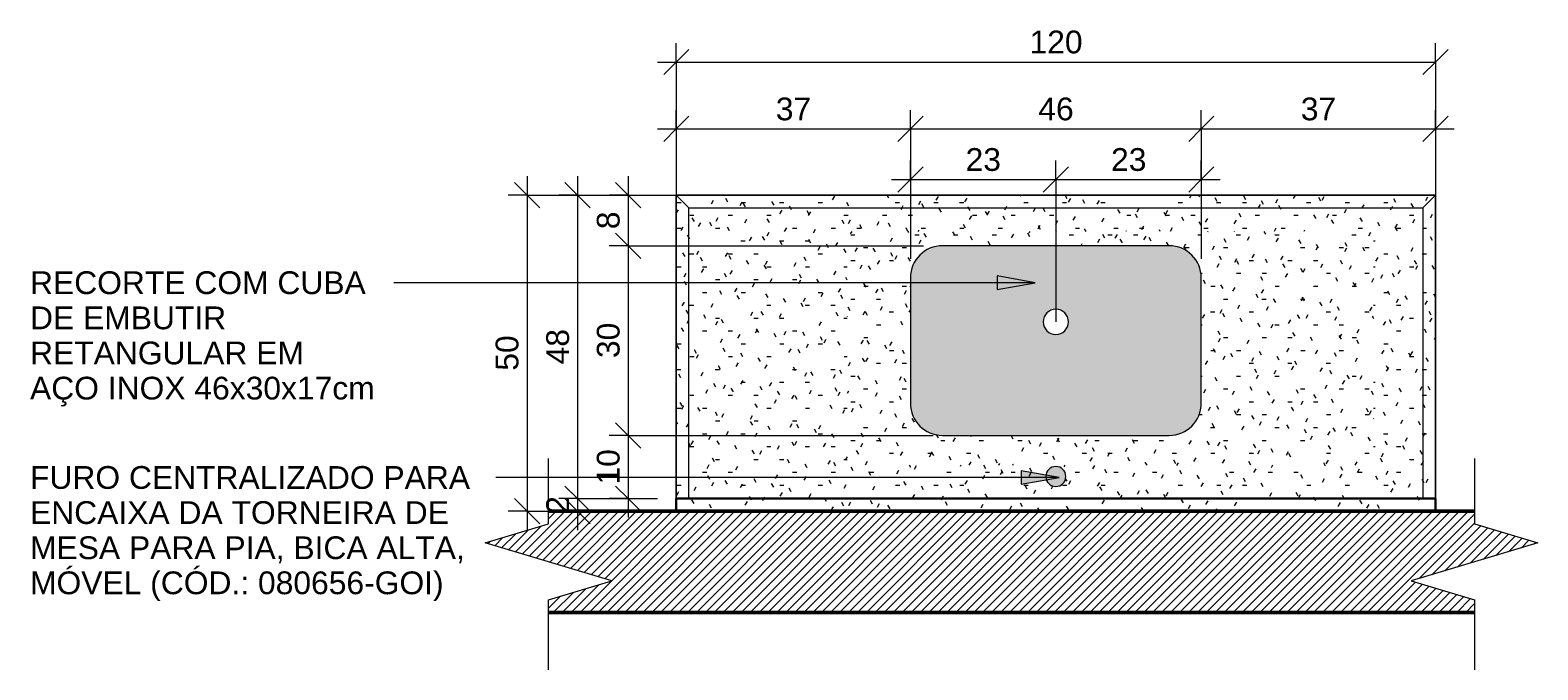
# Model space of a CAD drawing. Header units: metres. Extents: x 2.8 to 25.9, y -18.3 to 3.
# Tile 1 of 13: x 18.4 to 20.7, y -18.3 to -17.3. Entities that reach past the tile are written whole.
import ezdxf

# ---------------------------------------------------------------- set-up
doc = ezdxf.new("R2010")
doc.units = ezdxf.units.M
for name, color, linetype, lineweight in [('A-ANNO-DIMS', 7, 'Continuous', 9), ('A-ANNO-DIMS-20', 7, 'Continuous', 9), ('A-DETL-GENF', 7, 'Continuous', 5), ('A-WALL-PATT', 7, 'Continuous', 5), ('G-ANNO-TEXT', 7, 'Continuous', 9), ('I-WALL', 7, 'Continuous', 5), ('Q-CASE', 7, 'Continuous', 5)]:
    doc.layers.add(name, color=color, linetype=linetype, lineweight=lineweight)
doc.layers.add('A-DETL', color=7, linetype='Continuous', lineweight=5, true_color=0x00a600)
doc.styles.add('Arial_4', font='arial.ttf', dxfattribs={"height": 0.036})
doc.dimstyles.new('Com_linha__ref__contínua__-_Cor_Vermelha_Arial_1_8mm_1', dxfattribs={"dimscale": 0.3048, "dimtxt": 0.036729, "dimasz": 0.131234, "dimexe": 0.098425, "dimexo": 0.098425, "dimgap": 0.009843, "dimtad": 1, "dimdec": 1, "dimlfac": 100, "dimrnd": 0.1, "dimdsep": 46, "dimtxsty": 'Arial_4', "dimblk1": 'OBLIQUE', "dimblk2": 'OBLIQUE', "dimsah": 1, "dimcen": 0.09, "dimdle": 0.098425, "dimazin": 0, "dimtfac": 1, "dimtdec": 4, "dimtix": 1, "dimtmove": 0, "dimatfit": 3, "dimfxl": 1, "dimtvp": 1, "dimtolj": 1, "dimtzin": 0, "dimarcsym": 2})
pattern_1 = [(180, (-5.214, -18.075), (-0.08128, -0.02032), [0.00671, -0.05425, 0.00671, -0.37937]), (180, (-5.214, -18.075), (-0.08128, -0.02032), [-0.06767, -0.05425, 0.00671, -0.11521, -0.2032]), (180, (-5.214, -18.075), (-0.08128, -0.02032), [-0.24384, 0.00671, -0.05425, 0.00671, -0.13553]), (180, (-5.214, -18.075), (-0.08128, -0.02032), [-0.31151, -0.03393, 0.00671, -0.09489]), (300, (-5.245, -18.085), (0.058237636, -0.060230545), [0.00671, -0.05425, 0.00671, -0.37937]), (300, (-5.245, -18.085), (0.058237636, -0.060230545), [-0.06767, -0.05425, 0.00671, -0.11521, -0.2032]), (300, (-5.245, -18.085), (0.058237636, -0.060230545), [-0.24384, 0.00671, -0.05425, 0.00671, -0.13553]), (300, (-5.245, -18.085), (0.058237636, -0.060230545), [-0.31151, -0.03393, 0.00671, -0.09489]), (60, (-5.255, -18.126), (0.023042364, 0.080550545), [0.00671, -0.05425, 0.00671, -0.37937]), (60, (-5.255, -18.126), (0.023042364, 0.080550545), [-0.06767, -0.05425, 0.00671, -0.11521, -0.2032]), (60, (-5.255, -18.126), (0.023042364, 0.080550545), [-0.24384, 0.00671, -0.05425, 0.00671, -0.13553]), (60, (-5.255, -18.126), (0.023042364, 0.080550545), [-0.31151, -0.03393, 0.00671, -0.09489])]

# ---------------------------------------------------------------- blocks, each defined once
blk = doc.blocks.new('Tampo de Bancada com Cuba - Granilite 50cm-2857465-DET_PIA_COZINHA')
at = {"layer": 'Q-CASE', "true_color": 0xa7a7a7}
h = blk.add_hatch(dxfattribs=at)
h.set_pattern_fill('FP_16', color=253, style=0, pattern_type=2)
h.set_pattern_definition(pattern_1)
h.paths.add_polyline_path([(-1.0296, 0), (-1.2005, 0), (-1.2005, -0.02), (-0.0005, -0.02), (-0.0005, 0), (-0.9125, 0)])
h = blk.add_hatch(dxfattribs=at)
h.set_pattern_fill('FP_16', color=253, style=0, pattern_type=2)
h.set_pattern_definition(pattern_1)
h.paths.add_polyline_path([(-1.1805, -0.02), (-1.2005, -0.02), (-1.2005, -0.5), (-0.0005, -0.5), (-0.0005, -0.02), (-0.0205, -0.02), (-0.0205, -0.48), (-1.1805, -0.48), (-1.1805, -0.0249)])
h = blk.add_hatch(dxfattribs=at)
h.set_pattern_fill('FP_16', color=253, style=0, pattern_type=2)
h.set_pattern_definition(pattern_1)
h.paths.add_polyline_path([(-0.5926, -0.02), (-1.1805, -0.02), (-1.1805, -0.48), (-0.0205, -0.48), (-0.0205, -0.02), (-0.5868, -0.02)])
h.paths.add_polyline_path([(-0.6005, -0.0392), (-0.5964, -0.0398), (-0.5926, -0.0413), (-0.5893, -0.0438), (-0.5868, -0.0471), (-0.5852, -0.0509), (-0.5847, -0.055), (-0.5852, -0.0591), (-0.5868, -0.0629), (-0.5893, -0.0662), (-0.5926, -0.0687), (-0.5964, -0.0702), (-0.6005, -0.0708), (-0.6045, -0.0702), (-0.6084, -0.0687), (-0.6116, -0.0662), (-0.6141, -0.0629), (-0.6157, -0.0591), (-0.6162, -0.055), (-0.6157, -0.0509), (-0.6141, -0.0471), (-0.6116, -0.0438), (-0.6084, -0.0413), (-0.6045, -0.0398)])
h.paths.add_polyline_path([(-0.3854, -0.0727), (-0.2705, -0.0727), (-0.2705, -0.4427), (-1.1028, -0.4427), (-1.1028, -0.0727), (-0.4164, -0.0727)])
at = {"layer": 'Q-CASE'}
for p, q in [((-1.2005, -0.02), (-1.2005, 0)), ((-0.0005, 0), (-0.0005, -0.02)), ((-1.2005, -0.02), (-1.2005, -0.5)), ((-1.2005, -0.02), (-0.0005, -0.02)), ((-1.1805, -0.48), (-1.1805, -0.02)), ((-0.0205, -0.02), (-0.0205, -0.48)), ((-0.0005, -0.5), (-0.0005, -0.02)), ((-1.2005, -0.5), (-0.0005, -0.5)), ((-0.0205, -0.48), (-1.1805, -0.48))]:
    blk.add_line(p, q, dxfattribs=at)
blk = doc.blocks.new('Linha de interrupção - Linha de interrupção-2465743-DET_PIA_COZINHA')
at = {"layer": 'A-DETL-GENF'}
for p, q in [((0.03, 0.1), (-0.03, -0.1)), ((0.06, 0), (0.03, 0.1)), ((-0.06, 0), (-0.1637, 0)), ((-0.03, -0.1), (-0.06, 0)), ((0.1707, 0), (0.06, 0))]:
    blk.add_line(p, q, dxfattribs=at)
blk = doc.blocks.new('Linha de interrupção - Linha de interrupção-2465910-DET_PIA_COZINHA')
at = {"layer": 'A-DETL-GENF'}
for p, q in [((-0.06, 0), (-0.03, 0.1)), ((-0.03, 0.1), (0.03, -0.1)), ((-0.1637, 0), (-0.06, 0)), ((0.03, -0.1), (0.06, 0)), ((0.06, 0), (0.1707, 0))]:
    blk.add_line(p, q, dxfattribs=at)
blk = doc.blocks.new('DIMBLOCK22-DET_PIA_COZINHA')
at = {"layer": 'A-ANNO-DIMS-20', "color": 242, "true_color": 0xbd2b2e, "transparency": 16777216}
for p, q in [((19.3763, -17.3645), (19.3763, -17.3345)), ((19.3763, -17.3645), (19.3963, -17.3445)), ((20.5763, -17.3645), (20.5763, -17.3345)), ((20.5763, -17.3645), (20.5963, -17.3445)), ((19.3463, -17.3645), (20.5763, -17.3645)), ((19.3763, -17.3645), (19.3563, -17.3845)), ((19.3763, -17.3645), (19.3763, -17.545)), ((20.5763, -17.3645), (20.5563, -17.3845)), ((20.5763, -17.3645), (20.5763, -17.545))]:
    blk.add_line(p, q, dxfattribs=at)
at = {"layer": 'A-ANNO-DIMS-20', "color": 0, "transparency": 16777216, "insert": (19.9347, -17.3148), "char_height": 0.036, "width": 0.099678, "attachment_point": 1, "line_spacing_factor": 0.941778, "style": 'Arial_4'}
blk.add_mtext('120', dxfattribs=at)
blk = doc.blocks.new('_Oblique')
at = {"color": 0, "linetype": 'ByBlock', "lineweight": -2}
blk.add_line((-0.5, -0.5), (0.5, 0.5), dxfattribs=at)
blk = doc.blocks.new('DIMBLOCK23-DET_PIA_COZINHA')
at = {"layer": 'A-ANNO-DIMS-20', "color": 242, "true_color": 0xbd2b2e, "transparency": 16777216}
for p, q in [((19.2203, -17.575), (19.2003, -17.555)), ((19.2203, -17.545), (19.2203, -18.055)), ((19.2203, -17.575), (19.1903, -17.575)), ((19.2203, -17.575), (19.2403, -17.595)), ((19.2203, -17.575), (19.3463, -17.575)), ((19.2203, -18.055), (19.2003, -18.035)), ((19.2203, -18.055), (19.1903, -18.055)), ((19.2203, -18.055), (19.2403, -18.075)), ((19.2203, -18.055), (19.3463, -18.055))]:
    blk.add_line(p, q, dxfattribs=at)
at = {"layer": 'A-ANNO-DIMS-20', "color": 0, "transparency": 16777216, "insert": (19.1706, -17.8427), "char_height": 0.036, "width": 0.066452, "attachment_point": 1, "rotation": 90, "line_spacing_factor": 0.941778, "style": 'Arial_4'}
blk.add_mtext('48', dxfattribs=at)
blk = doc.blocks.new('DIMBLOCK24-DET_PIA_COZINHA')
at = {"layer": 'A-ANNO-DIMS-20', "color": 242, "true_color": 0xbd2b2e, "transparency": 16777216}
for p, q in [((19.2203, -18.055), (19.2003, -18.035)), ((19.2203, -18.055), (19.1903, -18.055)), ((19.2203, -18.075), (19.2003, -18.055)), ((19.2203, -18.055), (19.2203, -18.105)), ((19.2203, -18.055), (19.2403, -18.075)), ((19.2203, -18.055), (19.3463, -18.055)), ((19.2203, -18.075), (19.1903, -18.075)), ((19.2203, -18.075), (19.2403, -18.095)), ((19.2203, -18.075), (19.3463, -18.075))]:
    blk.add_line(p, q, dxfattribs=at)
at = {"layer": 'A-ANNO-DIMS-20', "color": 0, "transparency": 16777216, "insert": (19.1706, -18.0789), "char_height": 0.036, "width": 0.033226, "attachment_point": 1, "rotation": 90, "line_spacing_factor": 0.941778, "style": 'Arial_4'}
blk.add_mtext('2', dxfattribs=at)
blk = doc.blocks.new('DIMBLOCK25-DET_PIA_COZINHA')
at = {"layer": 'A-ANNO-DIMS-20', "color": 242, "true_color": 0xbd2b2e, "transparency": 16777216}
for p, q in [((19.1403, -17.575), (19.1203, -17.555)), ((19.1403, -17.545), (19.1403, -18.105)), ((19.1403, -17.575), (19.1103, -17.575)), ((19.1403, -17.575), (19.1603, -17.595)), ((19.1403, -17.575), (19.4388, -17.575)), ((19.1403, -18.075), (19.1203, -18.055)), ((19.1403, -18.075), (19.1103, -18.075)), ((19.1403, -18.075), (19.1603, -18.095)), ((19.1403, -18.075), (19.3463, -18.075))]:
    blk.add_line(p, q, dxfattribs=at)
at = {"layer": 'A-ANNO-DIMS-20', "color": 0, "transparency": 16777216, "insert": (19.0906, -17.8527), "char_height": 0.036, "width": 0.066452, "attachment_point": 1, "rotation": 90, "line_spacing_factor": 0.941778, "style": 'Arial_4'}
blk.add_mtext('50', dxfattribs=at)
blk = doc.blocks.new('DIMBLOCK26-DET_PIA_COZINHA')
at = {"layer": 'A-ANNO-DIMS-20', "color": 242, "true_color": 0xbd2b2e, "transparency": 16777216}
for p, q in [((19.3763, -17.4704), (19.3763, -17.4404)), ((19.7463, -17.4704), (19.7463, -17.4404)), ((19.3463, -17.4704), (19.7463, -17.4704)), ((19.3763, -17.4704), (19.3563, -17.4904)), ((19.3763, -17.4704), (19.3963, -17.4504)), ((19.3763, -17.4704), (19.3763, -17.6116)), ((19.7463, -17.4704), (19.7263, -17.4904)), ((19.7463, -17.4704), (19.7663, -17.4504)), ((19.7463, -17.4704), (19.7463, -17.6758))]:
    blk.add_line(p, q, dxfattribs=at)
at = {"layer": 'A-ANNO-DIMS-20', "color": 0, "transparency": 16777216, "insert": (19.5336, -17.4207), "char_height": 0.036, "width": 0.066452, "attachment_point": 1, "line_spacing_factor": 0.941778, "style": 'Arial_4'}
blk.add_mtext('37', dxfattribs=at)
blk = doc.blocks.new('DIMBLOCK27-DET_PIA_COZINHA')
at = {"layer": 'A-ANNO-DIMS-20', "color": 242, "true_color": 0xbd2b2e, "transparency": 16777216}
for p, q in [((19.7463, -17.4704), (19.7463, -17.4404)), ((20.2063, -17.4704), (20.2063, -17.4404)), ((19.7463, -17.4704), (19.7263, -17.4904)), ((19.7463, -17.4704), (19.7663, -17.4504)), ((19.7463, -17.4704), (20.2063, -17.4704)), ((19.7463, -17.4704), (19.7463, -17.6758)), ((20.2063, -17.4704), (20.1863, -17.4904)), ((20.2063, -17.4704), (20.2263, -17.4504)), ((20.2063, -17.4704), (20.2063, -17.6758))]:
    blk.add_line(p, q, dxfattribs=at)
at = {"layer": 'A-ANNO-DIMS-20', "color": 0, "transparency": 16777216, "insert": (19.9486, -17.4207), "char_height": 0.036, "width": 0.066452, "attachment_point": 1, "line_spacing_factor": 0.941778, "style": 'Arial_4'}
blk.add_mtext('46', dxfattribs=at)
blk = doc.blocks.new('DIMBLOCK28-DET_PIA_COZINHA')
at = {"layer": 'A-ANNO-DIMS-20', "color": 242, "true_color": 0xbd2b2e, "transparency": 16777216}
for p, q in [((20.2063, -17.4704), (20.2063, -17.4404)), ((20.5763, -17.4704), (20.5763, -17.4404)), ((20.2063, -17.4704), (20.1863, -17.4904)), ((20.2063, -17.4704), (20.2263, -17.4504)), ((20.2063, -17.4704), (20.6063, -17.4704)), ((20.2063, -17.4704), (20.2063, -17.6758)), ((20.5763, -17.4704), (20.5563, -17.4904)), ((20.5763, -17.4704), (20.5963, -17.4504)), ((20.5763, -17.4704), (20.5763, -17.6232))]:
    blk.add_line(p, q, dxfattribs=at)
at = {"layer": 'A-ANNO-DIMS-20', "color": 0, "transparency": 16777216, "insert": (20.3636, -17.4207), "char_height": 0.036, "width": 0.066452, "attachment_point": 1, "line_spacing_factor": 0.941778, "style": 'Arial_4'}
blk.add_mtext('37', dxfattribs=at)
blk = doc.blocks.new('DIMBLOCK29-DET_PIA_COZINHA')
at = {"layer": 'A-ANNO-DIMS-20', "color": 242, "true_color": 0xbd2b2e, "transparency": 16777216}
for p, q in [((19.7463, -17.5504), (19.7463, -17.5204)), ((19.7463, -17.5504), (19.7663, -17.5304)), ((19.9763, -17.5504), (19.9763, -17.5204)), ((19.9763, -17.5504), (19.9963, -17.5304)), ((19.7163, -17.5504), (19.9763, -17.5504)), ((19.7463, -17.5504), (19.7263, -17.5704)), ((19.7463, -17.5504), (19.7463, -17.6758)), ((19.9763, -17.5504), (19.9563, -17.5704)), ((19.9763, -17.5504), (19.9763, -17.7756))]:
    blk.add_line(p, q, dxfattribs=at)
at = {"layer": 'A-ANNO-DIMS-20', "color": 0, "transparency": 16777216, "insert": (19.8336, -17.5007), "char_height": 0.036, "width": 0.066452, "attachment_point": 1, "line_spacing_factor": 0.941778, "style": 'Arial_4'}
blk.add_mtext('23', dxfattribs=at)
blk = doc.blocks.new('DIMBLOCK30-DET_PIA_COZINHA')
at = {"layer": 'A-ANNO-DIMS-20', "color": 242, "true_color": 0xbd2b2e, "transparency": 16777216}
for p, q in [((19.9763, -17.5504), (19.9763, -17.5204)), ((19.9763, -17.5504), (19.9963, -17.5304)), ((20.2063, -17.5504), (20.2063, -17.5204)), ((20.2063, -17.5504), (20.2263, -17.5304)), ((19.9763, -17.5504), (19.9563, -17.5704)), ((19.9763, -17.5504), (20.2363, -17.5504)), ((19.9763, -17.5504), (19.9763, -17.7756)), ((20.2063, -17.5504), (20.1863, -17.5704)), ((20.2063, -17.5504), (20.2063, -17.6758))]:
    blk.add_line(p, q, dxfattribs=at)
at = {"layer": 'A-ANNO-DIMS-20', "color": 0, "transparency": 16777216, "insert": (20.0636, -17.5007), "char_height": 0.036, "width": 0.066452, "attachment_point": 1, "line_spacing_factor": 0.941778, "style": 'Arial_4'}
blk.add_mtext('23', dxfattribs=at)
blk = doc.blocks.new('DIMBLOCK31-DET_PIA_COZINHA')
at = {"layer": 'A-ANNO-DIMS-20', "color": 242, "true_color": 0xbd2b2e, "transparency": 16777216}
for p, q in [((19.3003, -17.575), (19.2803, -17.555)), ((19.3003, -17.545), (19.3003, -17.655)), ((19.3003, -17.575), (19.2703, -17.575)), ((19.3003, -17.575), (19.3203, -17.595)), ((19.3003, -17.575), (19.3463, -17.575)), ((19.3003, -17.655), (19.2803, -17.635)), ((19.3003, -17.655), (19.2703, -17.655)), ((19.3003, -17.655), (19.3203, -17.675)), ((19.3003, -17.655), (19.7671, -17.655))]:
    blk.add_line(p, q, dxfattribs=at)
at = {"layer": 'A-ANNO-DIMS-20', "color": 0, "transparency": 16777216, "insert": (19.2506, -17.6289), "char_height": 0.036, "width": 0.033226, "attachment_point": 1, "rotation": 90, "line_spacing_factor": 0.941778, "style": 'Arial_4'}
blk.add_mtext('8', dxfattribs=at)
blk = doc.blocks.new('DIMBLOCK32-DET_PIA_COZINHA')
at = {"layer": 'A-ANNO-DIMS-20', "color": 242, "true_color": 0xbd2b2e, "transparency": 16777216}
for p, q in [((19.3003, -17.655), (19.2803, -17.635)), ((19.3003, -17.655), (19.2703, -17.655)), ((19.3003, -17.655), (19.3003, -17.955)), ((19.3003, -17.655), (19.3203, -17.675)), ((19.3003, -17.655), (19.7671, -17.655)), ((19.3003, -17.955), (19.2803, -17.935)), ((19.3003, -17.955), (19.2703, -17.955)), ((19.3003, -17.955), (19.3203, -17.975)), ((19.3003, -17.955), (19.7825, -17.955))]:
    blk.add_line(p, q, dxfattribs=at)
at = {"layer": 'A-ANNO-DIMS-20', "color": 0, "transparency": 16777216, "insert": (19.2506, -17.8327), "char_height": 0.036, "width": 0.066452, "attachment_point": 1, "rotation": 90, "line_spacing_factor": 0.941778, "style": 'Arial_4'}
blk.add_mtext('30', dxfattribs=at)
blk = doc.blocks.new('DIMBLOCK33-DET_PIA_COZINHA')
at = {"layer": 'A-ANNO-DIMS-20', "color": 242, "true_color": 0xbd2b2e, "transparency": 16777216}
for p, q in [((19.3003, -17.955), (19.2803, -17.935)), ((19.3003, -17.955), (19.2703, -17.955)), ((19.3003, -17.955), (19.3003, -18.085)), ((19.3003, -17.955), (19.3203, -17.975)), ((19.3003, -17.955), (19.7825, -17.955)), ((19.3003, -18.055), (19.2803, -18.035)), ((19.3003, -18.055), (19.2703, -18.055)), ((19.3003, -18.055), (19.3203, -18.075)), ((19.3003, -18.055), (19.3463, -18.055))]:
    blk.add_line(p, q, dxfattribs=at)
at = {"layer": 'A-ANNO-DIMS-20', "color": 0, "transparency": 16777216, "insert": (19.2506, -18.0327), "char_height": 0.036, "width": 0.066452, "attachment_point": 1, "rotation": 90, "line_spacing_factor": 0.941778, "style": 'Arial_4'}
blk.add_mtext('10', dxfattribs=at)

msp = doc.modelspace()

# ---------------------------------------------------------------- hatches: boundary and pattern name
at = {"layer": 'A-DETL-GENF', "true_color": 0xa7a7a7}
h = msp.add_hatch(dxfattribs=at)
h.set_pattern_fill('FP_18', color=253, style=0, pattern_type=2)
h.set_pattern_definition([(0, (24.58986, 0), (0.08128, 0.02032), [0.00671, -0.05425, 0.00671, -0.05425, -0.32512]), (0, (24.58986, 0), (0.08128, 0.02032), [-0.12192, 0.00671, -0.11521, 0.00671, -0.05425, -0.14224]), (0, (24.58986, 0), (0.08128, 0.02032), [-0.3048, 0.00671, -0.03393, 0.00671, -0.09489]), (120, (24.62034, 0.01016), (-0.058237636, 0.060230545), [0.00671, -0.05425, 0.00671, -0.37937]), (120, (24.62034, 0.01016), (-0.058237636, 0.060230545), [-0.06767, -0.05425, 0.00671, -0.11521, -0.2032]), (120, (24.62034, 0.01016), (-0.058237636, 0.060230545), [-0.24384, 0.00671, -0.05425, 0.00671, -0.13553]), (120, (24.62034, 0.01016), (-0.058237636, 0.060230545), [-0.31151, -0.03393, 0.00671, -0.09489]), (240, (24.6305, 0.0508), (-0.023042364, -0.080550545), [0.00671, -0.05425, 0.00671, -0.37937]), (240, (24.6305, 0.0508), (-0.023042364, -0.080550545), [-0.06767, -0.05425, 0.00671, -0.11521, -0.2032]), (240, (24.6305, 0.0508), (-0.023042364, -0.080550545), [-0.24384, 0.00671, -0.05425, 0.00671, -0.13553]), (240, (24.6305, 0.0508), (-0.023042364, -0.080550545), [-0.31151, -0.03393, 0.00671, -0.09489])])
h.paths.add_polyline_path([(20.2883, -18.0023), (20.4786, -18.0023), (20.4786, -17.6323), (19.6463, -17.6323), (19.6463, -18.0023), (20.2297, -18.0023)])
h.paths.add_polyline_path([(20.1555, -17.955), (19.7971, -17.955), (19.7839, -17.9533), (19.771, -17.9477), (19.7608, -17.9397), (19.7531, -17.9296), (19.748, -17.9174), (19.7463, -17.9042), (19.7463, -17.7058), (19.7481, -17.6925), (19.7535, -17.6799), (19.7613, -17.6698), (19.7717, -17.6618), (19.784, -17.6568), (19.7971, -17.655), (20.1555, -17.655), (20.1687, -17.6568), (20.1809, -17.6618), (20.1914, -17.6699), (20.1996, -17.6807), (20.2046, -17.6928), (20.2063, -17.7071), (20.2063, -17.9042), (20.2044, -17.9177), (20.1995, -17.9296), (20.1909, -17.9406), (20.1809, -17.9482), (20.1678, -17.9534), (20.1557, -17.955)])
at = {"layer": 'A-DETL-GENF', "true_color": 0xebebeb}
h = msp.add_hatch(color=7, dxfattribs=at)
h.paths.add_polyline_path([(20.054, -17.955), (20.1557, -17.955), (20.1686, -17.9533), (20.1811, -17.9481), (20.1917, -17.9398), (20.1998, -17.9289), (20.2046, -17.9173), (20.2063, -17.9042), (20.2061, -17.7044), (20.2045, -17.6927), (20.1994, -17.6804), (20.1909, -17.6695), (20.1803, -17.6616), (20.1685, -17.6568), (20.1555, -17.655), (19.7971, -17.655), (19.7839, -17.6568), (19.7716, -17.6619), (19.761, -17.6701), (19.7529, -17.681), (19.748, -17.6928), (19.7463, -17.7065), (19.7463, -17.9042), (19.748, -17.9174), (19.7535, -17.9302), (19.7617, -17.9406), (19.7718, -17.9483), (19.7848, -17.9534), (19.7971, -17.955), (19.9369, -17.955)])
h.paths.add_polyline_path([(19.9763, -17.7955), (19.9711, -17.7948), (19.9662, -17.7928), (19.9621, -17.7897), (19.959, -17.7855), (19.957, -17.7807), (19.9563, -17.7755), (19.957, -17.7703), (19.959, -17.7655), (19.9621, -17.7614), (19.9665, -17.7581), (19.9711, -17.7562), (19.9763, -17.7555), (19.9814, -17.7562), (19.9863, -17.7582), (19.9904, -17.7614), (19.9936, -17.7655), (19.9956, -17.7703), (19.9963, -17.7755), (19.9955, -17.7809), (19.9936, -17.7855), (19.9904, -17.7897), (19.9863, -17.7928), (19.9814, -17.7948)])
at = {"layer": 'A-DETL-GENF', "true_color": 0xffffff}
msp.add_hatch(color=7, dxfattribs=at).paths.add_polyline_path([(19.9763, -18.0358), (19.9804, -18.0353), (19.9842, -18.0337), (19.9874, -18.0312), (19.9899, -18.0279), (19.9915, -18.0241), (19.9921, -18.02), (19.9915, -18.016), (19.9899, -18.0122), (19.9874, -18.0089), (19.9842, -18.0064), (19.9804, -18.0048), (19.9763, -18.0043), (19.9722, -18.0048), (19.9684, -18.0064), (19.9651, -18.0089), (19.9626, -18.0122), (19.961, -18.016), (19.9605, -18.02), (19.961, -18.0241), (19.9626, -18.0279), (19.9651, -18.0312), (19.9684, -18.0337), (19.9722, -18.0353)])
at = {"layer": 'A-WALL-PATT', "true_color": 0x808080}
h = msp.add_hatch(dxfattribs=at)
h.set_pattern_fill('FP_17', color=8, style=0, pattern_type=2)
h.set_pattern_definition([(45, (24.58986, 0), (-0.007071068, 0.007071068), [])])
h.paths.add_polyline_path([(19.9369, -18.235), (20.6383, -18.235), (20.6383, -18.215), (20.5383, -18.185), (20.7383, -18.125), (20.6383, -18.095), (20.6383, -18.075), (19.1742, -18.075), (19.1742, -18.095), (19.0742, -18.125), (19.2742, -18.185), (19.1742, -18.215), (19.1742, -18.235), (19.7027, -18.235)])
at = {"layer": 'G-ANNO-TEXT'}
for points in [[(19.9437, -17.7135), (19.8837, -17.7029), (19.8837, -17.7241)], [(19.9816, -18.0215), (19.9216, -18.0109), (19.9216, -18.032)]]:
    msp.add_hatch(color=256, dxfattribs=at).paths.add_polyline_path(points)

# ---------------------------------------------------------------- linework, layer by layer
at = {"layer": 'A-DETL', "color": 7, "lineweight": 15}
for p, q in [((19.3763, -18.055), (19.3763, -17.575)), ((19.3763, -17.575), (20.5763, -17.575)), ((19.3763, -17.575), (19.3963, -17.595)), ((20.5763, -17.575), (20.5563, -17.595)), ((20.5763, -17.575), (20.5763, -18.055)), ((19.3963, -18.055), (19.3963, -17.595)), ((19.3963, -17.595), (20.5563, -17.595)), ((20.5563, -17.595), (20.5563, -18.055))]:
    msp.add_line(p, q, dxfattribs=at)
at = {"layer": 'A-DETL', "color": 7}
for p, q in [((20.1555, -17.655), (19.7971, -17.655)), ((19.7463, -17.7058), (19.7463, -17.9042)), ((20.2063, -17.9042), (20.2063, -17.7058)), ((19.7971, -17.955), (20.1555, -17.955))]:
    msp.add_line(p, q, dxfattribs=at)
at = {"layer": 'A-DETL', "color": 7, "lineweight": 30}
for p, q in [((19.3763, -18.075), (19.3763, -18.055)), ((19.3763, -18.055), (20.5763, -18.055)), ((20.5763, -18.055), (20.5763, -18.075))]:
    msp.add_line(p, q, dxfattribs=at)
at = {"layer": 'A-DETL', "color": 7}
for centre, radius, start, end in [((19.7971, -17.7058), 0.0508, 90, 180), ((20.1555, -17.7058), 0.0508, 0, 90), ((19.9763, -17.7755), 0.02, 0, 180), ((19.9763, -17.7755), 0.02, 0, 180), ((19.9763, -17.7755), 0.02, 180, 0), ((19.9763, -17.7755), 0.02, 180, 0), ((19.7971, -17.9042), 0.0508, 180, 270), ((20.1555, -17.9042), 0.0508, 270, 0), ((19.9763, -18.02), 0.0158, 0, 180), ((19.9763, -18.02), 0.0158, 180, 0)]:
    msp.add_arc(centre, radius, start, end, dxfattribs=at)
at = {"layer": 'G-ANNO-TEXT'}
for p, q in [((19.9437, -17.7135), (19.8837, -17.7029)), ((19.8837, -17.7029), (19.8837, -17.7241)), ((18.9393, -17.7135), (18.9296, -17.7135)), ((19.9437, -17.7135), (18.9393, -17.7135)), ((19.8837, -17.7241), (19.9437, -17.7135)), ((19.9816, -18.0215), (19.9216, -18.0109)), ((19.9216, -18.0109), (19.9216, -18.032)), ((19.0929, -18.0215), (19.091, -18.0215)), ((19.9816, -18.0215), (19.0929, -18.0215)), ((19.9216, -18.032), (19.9816, -18.0215))]:
    msp.add_line(p, q, dxfattribs=at)
at = {"layer": 'I-WALL', "lineweight": 50}
for p, q in [((20.6383, -18.075), (19.1742, -18.075)), ((19.1742, -18.235), (20.6383, -18.235))]:
    msp.add_line(p, q, dxfattribs=at)

# ---------------------------------------------------------------- block references
at = {"layer": 'A-DETL-GENF'}
for name, p, rotation in [('Linha de interrupção - Linha de interrupção-2465743-DET_PIA_COZINHA', (19.1742, -18.155), 269.9999999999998), ('Linha de interrupção - Linha de interrupção-2465910-DET_PIA_COZINHA', (20.6383, -18.155), 270.0000000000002)]:
    msp.add_blockref(name, p, dxfattribs=dict(at, rotation=rotation))
at = {"layer": 'Q-CASE', "rotation": 180}
msp.add_blockref('Tampo de Bancada com Cuba - Granilite 50cm-2857465-DET_PIA_COZINHA', (19.3758, -18.075), dxfattribs=at)

# ---------------------------------------------------------------- texts
at = {"layer": 'G-ANNO-TEXT', "char_height": 0.036, "attachment_point": 1, "style": 'Arial_4'}
for s, insert, width in [('RECORTE COM CUBA ', (18.3545, -17.6955), 0.647763), ('DE EMBUTIR ', (18.3545, -17.7511), 0.383207), ('RETANGULAR EM ', (18.3545, -17.8066), 0.53232), ('AÇO INOX 46x30x17cm', (18.3545, -17.8622), 0.642953), ('FURO CENTRALIZADO PARA ', (18.3545, -18.0035), 0.843375), ('ENCAIXA DA TORNEIRA DE ', (18.3545, -18.059), 0.800084), ('MESA PARA PIA, BICA ALTA, ', (18.3545, -18.1146), 0.828945), ('MÓVEL (CÓD.: 080656-GOI)', (18.3545, -18.1701), 0.77443)]:
    msp.add_mtext(s, dxfattribs=dict(at, insert=insert, width=width))

# ---------------------------------------------------------------- dimensions: what is measured, and where the dimension line sits
at = {"layer": 'A-ANNO-DIMS', "color": 242, "true_color": 0xbd2b2e}
for base, p1, p2, override, picture, middle in [((20.5763, -17.3645), (19.3763, -17.575), (20.5763, -17.575), {"dimpost": '<>', "dimfxl": 1.2}, 'DIMBLOCK22-DET_PIA_COZINHA', (19.9763, -17.3431)), ((19.7463, -17.4704), (19.3763, -17.6416), (19.7463, -17.7058), {"dimpost": '<>', "dimfxl": 0.375532}, 'DIMBLOCK26-DET_PIA_COZINHA', (19.5613, -17.449)), ((20.2063, -17.4704), (19.7463, -17.7058), (20.2063, -17.7058), {"dimpost": '<>', "dimfxl": 0.46}, 'DIMBLOCK27-DET_PIA_COZINHA', (19.9763, -17.449)), ((20.5763, -17.4704), (20.2063, -17.7058), (20.5763, -17.6532), {"dimpost": '<>', "dimfxl": 0.373728}, 'DIMBLOCK28-DET_PIA_COZINHA', (20.3913, -17.449)), ((19.9763, -17.5504), (19.7463, -17.7058), (19.9763, -17.8056), {"dimpost": '<>', "dimfxl": 0.250696}, 'DIMBLOCK29-DET_PIA_COZINHA', (19.8613, -17.529)), ((20.2063, -17.5504), (19.9763, -17.8056), (20.2063, -17.7058), {"dimpost": '<>', "dimfxl": 0.250696}, 'DIMBLOCK30-DET_PIA_COZINHA', (20.0913, -17.529))]:
    dim = msp.add_linear_dim(base=base, p1=p1, p2=p2, dimstyle='Com_linha__ref__contínua__-_Cor_Vermelha_Arial_1_8mm_1', override=override, dxfattribs=at)
    dim.commit()
    dim.dimension.update_dxf_attribs({"geometry": picture, "text_midpoint": middle})
for base, p1, p2, override, picture, middle in [((19.1403, -18.075), (19.4688, -17.575), (19.3763, -18.075), {"dimpost": '<>', "dimfxl": 0.508487}, 'DIMBLOCK25-DET_PIA_COZINHA', (19.1189, -17.825)), ((19.2203, -18.055), (19.3763, -17.575), (19.3763, -18.055), {"dimpost": '<>', "dimfxl": 0.48}, 'DIMBLOCK23-DET_PIA_COZINHA', (19.1989, -17.815)), ((19.3003, -17.655), (19.3763, -17.575), (19.7971, -17.655), {"dimpost": '<>', "dimfxl": 0.428337}, 'DIMBLOCK31-DET_PIA_COZINHA', (19.2789, -17.615)), ((19.3003, -17.955), (19.7971, -17.655), (19.8125, -17.955), {"dimpost": '<>', "dimfxl": 0.300396}, 'DIMBLOCK32-DET_PIA_COZINHA', (19.2789, -17.805)), ((19.3003, -18.055), (19.8125, -17.955), (19.3763, -18.055), {"dimpost": '<>', "dimfxl": 0.447532}, 'DIMBLOCK33-DET_PIA_COZINHA', (19.2789, -18.005)), ((19.2203, -18.075), (19.3763, -18.055), (19.3763, -18.075), {"dimpost": '<>', "dimfxl": 0.02}, 'DIMBLOCK24-DET_PIA_COZINHA', (19.1992, -18.065))]:
    dim = msp.add_linear_dim(base=base, p1=p1, p2=p2, angle=90, dimstyle='Com_linha__ref__contínua__-_Cor_Vermelha_Arial_1_8mm_1', override=override, dxfattribs=at)
    dim.commit()
    dim.dimension.update_dxf_attribs({"geometry": picture, "text_midpoint": middle})

doc.saveas('drawing.dxf')
